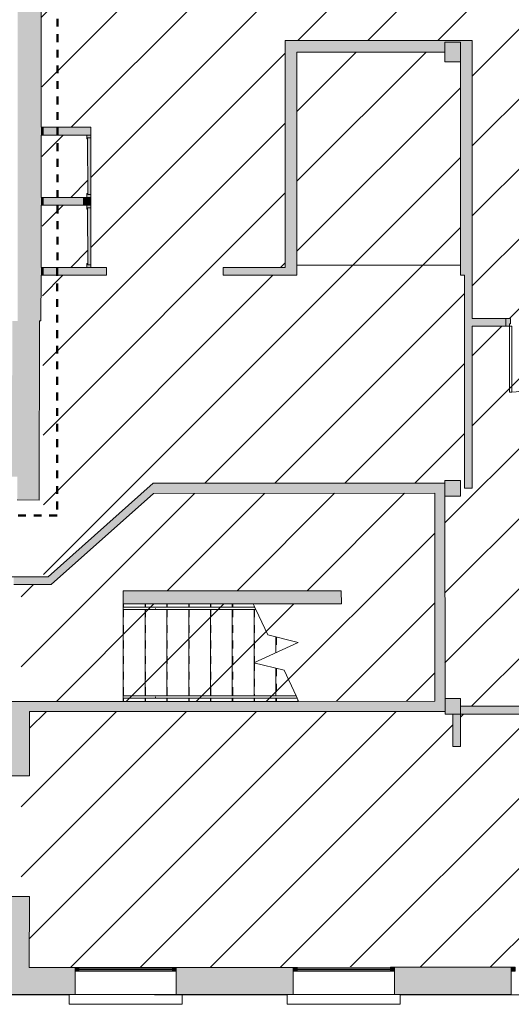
# Model space of a CAD drawing. Header units: metres. Extents: x 82 to 222, y -4 to 154.
# Tile 206 of 214: x 192.37 to 198.68, y 102.31 to 114.95. Entities that reach past the tile are written whole.
import ezdxf

# ---------------------------------------------------------------- set-up
doc = ezdxf.new("R2010")
doc.units = ezdxf.units.M
doc.linetypes.add('Centre', pattern=[0.0125, 0.0025, -0.001875, 0.00625, -0.001875])
doc.linetypes.add('Tiret', pattern=[0.0025, 0.00125, -0.00125])
doc.layers.add('A-DETL', color=7, linetype='Continuous', lineweight=5, true_color=0x00a600)
doc.layers.add('A-DOOR-FRAM', color=7, linetype='Continuous', lineweight=5, true_color=0x2a2a2a)
for name, color, linetype, lineweight in [('A-DETL-GENF', 7, 'Continuous', 5), ('A-DOOR', 7, 'Continuous', 5), ('A-FLOR', 7, 'Continuous', 5), ('A-FLOR-HRAL', 7, 'Continuous', 5), ('A-GENM', 7, 'Continuous', 5), ('A-GLAZ-CURT', 7, 'Continuous', 5), ('A-GLAZ-CWMG', 7, 'Continuous', 5), ('A-WALL', 7, 'Continuous', 5), ('C-TOPO', 7, 'Continuous', 5), ('S-COLS', 7, 'Continuous', 5), ('S-STRS', 7, 'Continuous', 5), ('S-STRS-MBND', 7, 'Continuous', 9)]:
    doc.layers.add(name, color=color, linetype=linetype, lineweight=lineweight)
doc.layers.add('A-WALL-PATT', color=7, linetype='Continuous', true_color=0x2a2a2a)

# ---------------------------------------------------------------- blocks, each defined once
blk = doc.blocks.new('ART-Béton-Poteau rectangulaire - 20X25-3251002-DCE-Plan de reperage des murs- rez de rue-200 - Dépendante 1')
at = {"layer": 'S-COLS', "true_color": 0x2a2a2a}
blk.add_hatch(color=250, dxfattribs=at).paths.add_polyline_path([(-0.1, -0.125), (0.1, -0.125), (0.1, 0.125), (-0.1, 0.125)])
at = {"layer": 'S-COLS', "lineweight": 20}
for p, q in [((0.1, 0.125), (-0.1, 0.125)), ((-0.1, 0.125), (-0.1, -0.125)), ((0.1, -0.125), (0.1, 0.125)), ((-0.1, -0.125), (0.1, -0.125))]:
    blk.add_line(p, q, dxfattribs=at)
blk = doc.blocks.new('ART-Béton-Poteau rectangulaire - 20X20-3251590-DCE-Plan de reperage des murs- rez de rue-200 - Dépendante 1')
at = {"layer": 'S-COLS', "true_color": 0x2a2a2a}
blk.add_hatch(color=250, dxfattribs=at).paths.add_polyline_path([(-0.1, -0.1), (0.1, -0.1), (0.1, 0.1), (-0.1, 0.1), (-0.1, -0.058)])
at = {"layer": 'S-COLS', "lineweight": 20}
for p, q in [((0.1, 0.1), (-0.1, 0.1)), ((-0.1, 0.1), (-0.1, -0.1)), ((0.1, -0.1), (0.1, 0.1)), ((-0.1, -0.1), (0.1, -0.1))]:
    blk.add_line(p, q, dxfattribs=at)
blk = doc.blocks.new('OMD_Porte 1V tunnel - 80x204-5423503-DCE-Plan de reperage des murs- rez de rue-200 - Dépendante 1')
at = {"layer": 'A-DOOR', "true_color": 0x2a2a2a}
h = blk.add_hatch(color=250, dxfattribs=at)
h.paths.add_polyline_path([(-0.518, 0.05), (-0.518, -0.05), (-0.473, -0.05), (-0.473, -0.02), (-0.458, -0.02), (-0.458, 0.05), (-0.517, 0.05)])
h.paths.add_polyline_path([(0.357, 0.05), (0.357, -0.02), (0.372, -0.02), (0.372, -0.05), (0.417, -0.05), (0.417, 0.05), (0.373, 0.05)])
at = {"layer": 'A-DOOR'}
for p, q in [((-0.458, 0.05), (-0.518, 0.05)), ((-0.458, -0.02), (-0.458, 0.05)), ((0.417, 0.05), (0.357, 0.05)), ((0.357, 0.05), (0.357, -0.02)), ((-0.518, -0.05), (-0.473, -0.05)), ((-0.473, -0.05), (-0.473, -0.02)), ((-0.473, -0.02), (-0.458, -0.02)), ((-0.443, -0.05), (-0.473, -0.05)), ((-0.473, -0.05), (-0.473, -0.895)), ((-0.473, -0.05), (-0.443, -0.05)), ((-0.443, -0.895), (-0.443, -0.05)), ((0.357, -0.02), (0.372, -0.02)), ((0.372, -0.02), (0.372, -0.05)), ((0.372, -0.05), (0.417, -0.05)), ((-0.443, -0.895), (-0.473, -0.895))]:
    blk.add_line(p, q, dxfattribs=at)
blk.add_arc((-0.473, -0.05), 0.845, 270, 360, dxfattribs=at)
blk = doc.blocks.new('Grz_Placard 1V - 80X204-3238027-DCE-Plan de reperage des murs- rez de rue-200 - Dépendante 1')
at = {"layer": 'A-DOOR', "true_color": 0x2a2a2a}
blk.add_hatch(color=250, dxfattribs=at).paths.add_polyline_path([(-0.36, -0.01), (-0.36, -0.05), (0.37, -0.05), (0.37, -0.01)])
at = {"layer": 'A-DOOR-FRAM'}
h = blk.add_hatch(color=256, dxfattribs=at)
h.paths.add_polyline_path([(-0.395, 0), (-0.395, -0.05), (-0.36, -0.05), (-0.36, -0.01), (-0.345, -0.01), (-0.345, 0), (-0.395, 0)])
h.paths.add_polyline_path([(0.355, 0), (0.355, -0.01), (0.37, -0.01), (0.37, -0.05), (0.405, -0.05), (0.405, 0), (0.37, 0)])
at = {"layer": 'A-DOOR'}
for p, q in [((0.37, -0.01), (-0.36, -0.01)), ((-0.36, -0.01), (-0.36, -0.05)), ((-0.36, -0.05), (0.37, -0.05)), ((0.37, -0.05), (0.37, -0.01))]:
    blk.add_line(p, q, dxfattribs=at)
at = {"layer": 'A-DOOR-FRAM', "color": 7}
for p, q in [((-0.345, 0), (-0.395, 0)), ((-0.345, -0.01), (-0.345, 0)), ((0.405, 0), (0.355, 0)), ((0.355, 0), (0.355, -0.01)), ((-0.395, -0.05), (-0.36, -0.05)), ((-0.36, -0.05), (-0.36, -0.01)), ((-0.36, -0.01), (-0.345, -0.01)), ((0.355, -0.01), (0.37, -0.01)), ((0.37, -0.01), (0.37, -0.05)), ((0.37, -0.05), (0.405, -0.05))]:
    blk.add_line(p, q, dxfattribs=at)
blk = doc.blocks.new('Grz_Placard 1V - 80X204-V77-DCE-Plan de reperage des murs- rez de rue-200 - Dépendante 1')
at = {"layer": 'A-DOOR', "true_color": 0x2a2a2a}
blk.add_hatch(color=250, dxfattribs=at).paths.add_polyline_path([(-0.36, -0.01), (-0.36, -0.05), (0.37, -0.05), (0.37, -0.01), (-0.294, -0.01)])
at = {"layer": 'A-DOOR-FRAM'}
h = blk.add_hatch(color=256, dxfattribs=at)
h.paths.add_polyline_path([(-0.395, 0), (-0.395, -0.05), (-0.36, -0.05), (-0.36, -0.01), (-0.345, -0.01), (-0.345, 0), (-0.395, 0)])
h.paths.add_polyline_path([(0.37, -0.05), (0.37, -0.05), (0.405, -0.05)])
h.paths.add_polyline_path([(0.355, 0), (0.355, -0.01), (0.37, -0.01), (0.37, -0.05), (0.405, -0.05), (0.405, 0), (0.37, 0)])
at = {"layer": 'A-DOOR'}
for p, q in [((0.37, -0.01), (-0.36, -0.01)), ((-0.36, -0.01), (-0.36, -0.05)), ((-0.36, -0.05), (0.37, -0.05)), ((0.37, -0.05), (0.37, -0.01))]:
    blk.add_line(p, q, dxfattribs=at)
at = {"layer": 'A-DOOR-FRAM', "color": 7}
for p, q in [((-0.345, 0), (-0.395, 0)), ((-0.345, -0.01), (-0.345, 0)), ((0.405, 0), (0.355, 0)), ((0.355, 0), (0.355, -0.01)), ((-0.395, -0.05), (-0.36, -0.05)), ((-0.36, -0.05), (-0.36, -0.01)), ((-0.36, -0.01), (-0.345, -0.01)), ((0.355, -0.01), (0.37, -0.01)), ((0.37, -0.01), (0.37, -0.05)), ((0.37, -0.05), (0.405, -0.05))]:
    blk.add_line(p, q, dxfattribs=at)
blk = doc.blocks.new('Type de main courante - Main courante_Interne_-3257997-DCE-Plan de reperage des murs- rez de rue-200 - Dépendante 1')
at = {"layer": 'A-FLOR-HRAL'}
for p, q in [((172.802, -18.252), (173.123, -18.559)), ((172.81, -18.244), (172.812, -18.241)), ((173.144, -18.537), (172.823, -18.231))]:
    blk.add_line(p, q, dxfattribs=at)
at = {"layer": 'A-FLOR-HRAL', "flags": 128}
blk.add_lwpolyline([(173.113, -18.527), (173.111, -18.529), (173.11, -18.531)], dxfattribs=at)
blk = doc.blocks.new('Type de main courante - Main courante_Interne_-V78-DCE-Plan de reperage des murs- rez de rue-200 - Dépendante 1')
at = {"layer": 'A-FLOR-HRAL'}
for p, q in [((172.822, -18.231), (172.802, -18.252)), ((172.802, -18.252), (174.416, -19.795)), ((172.823, -18.231), (174.427, -19.764)), ((174.416, -19.795), (174.427, -19.764))]:
    blk.add_line(p, q, dxfattribs=at)
blk = doc.blocks.new('Type de main courante - Main courante_Interne_-3258013-DCE-Plan de reperage des murs- rez de rue-200 - Dépendante 1')
at = {"layer": 'A-FLOR-HRAL'}
for p, q in [((173.59, -17.428), (173.911, -17.735)), ((173.597, -17.42), (173.6, -17.417)), ((173.932, -17.713), (173.61, -17.407))]:
    blk.add_line(p, q, dxfattribs=at)
at = {"layer": 'A-FLOR-HRAL', "flags": 128}
blk.add_lwpolyline([(173.9, -17.703), (173.899, -17.705), (173.897, -17.707)], dxfattribs=at)
blk = doc.blocks.new('Type de main courante - Main courante_Interne_-V79-DCE-Plan de reperage des murs- rez de rue-200 - Dépendante 1')
at = {"layer": 'A-FLOR-HRAL'}
for p, q in [((173.61, -17.407), (173.59, -17.428)), ((173.59, -17.428), (174.819, -18.604)), ((173.61, -17.407), (174.83, -18.572)), ((174.819, -18.604), (174.83, -18.572))]:
    blk.add_line(p, q, dxfattribs=at)
blk = doc.blocks.new('Meneau rectangulaire - 50x50-3263169-DCE-Plan de reperage des murs- rez de rue-200 - Dépendante 1')
at = {"layer": 'A-GLAZ-CWMG', "true_color": 0x2a2a2a}
blk.add_hatch(color=250, dxfattribs=at).paths.add_polyline_path([(0, -0.025), (-0.05, -0.025), (-0.05, 0.025), (0, 0.025)])
at = {"layer": 'A-GLAZ-CWMG'}
for p, q in [((-0.05, 0.025), (0, 0.025)), ((-0.05, -0.025), (-0.05, 0.025)), ((0, 0.025), (0, -0.025)), ((0, -0.025), (-0.05, -0.025))]:
    blk.add_line(p, q, dxfattribs=at)
blk = doc.blocks.new('Meneau rectangulaire - 50x50-3242118-DCE-Plan de reperage des murs- rez de rue-200 - Dépendante 1')
at = {"layer": 'A-GLAZ-CWMG', "true_color": 0x2a2a2a}
blk.add_hatch(color=250, dxfattribs=at).paths.add_polyline_path([(-0.05, -0.025), (0, -0.025), (0, 0.025), (-0.05, 0.025)])
at = {"layer": 'A-GLAZ-CWMG'}
for p, q in [((0, 0.025), (-0.05, 0.025)), ((-0.05, 0.025), (-0.05, -0.025)), ((0, -0.025), (0, 0.025)), ((-0.05, -0.025), (0, -0.025))]:
    blk.add_line(p, q, dxfattribs=at)
blk = doc.blocks.new('Panneau système - Vitré-3242119-DCE-Plan de reperage des murs- rez de rue-200 - Dépendante 1')
at = {"layer": 'A-GLAZ-CURT', "true_color": 0x2a2a2a}
blk.add_hatch(color=250, dxfattribs=at).paths.add_polyline_path([(0.6, 0.005), (-0.6, 0.005), (-0.6, -0.005), (0.6, -0.005)])
at = {"layer": 'A-GLAZ-CURT'}
for p, q in [((0.6, 0.005), (-0.6, 0.005)), ((-0.6, 0.005), (-0.6, -0.005)), ((0.6, -0.005), (0.6, 0.005)), ((-0.6, -0.005), (0.6, -0.005))]:
    blk.add_line(p, q, dxfattribs=at)
blk = doc.blocks.new('Meneau rectangulaire - 50x50-3242120-DCE-Plan de reperage des murs- rez de rue-200 - Dépendante 1')
at = {"layer": 'A-GLAZ-CWMG', "true_color": 0x2a2a2a}
blk.add_hatch(color=250, dxfattribs=at).paths.add_polyline_path([(0, -0.025), (-0.05, -0.025), (-0.05, 0.025), (0, 0.025)])
at = {"layer": 'A-GLAZ-CWMG'}
for p, q in [((-0.05, 0.025), (0, 0.025)), ((-0.05, -0.025), (-0.05, 0.025)), ((0, 0.025), (0, -0.025)), ((0, -0.025), (-0.05, -0.025))]:
    blk.add_line(p, q, dxfattribs=at)
blk = doc.blocks.new('Meneau rectangulaire - 50x50-3242115-DCE-Plan de reperage des murs- rez de rue-200 - Dépendante 1')
at = {"layer": 'A-GLAZ-CWMG'}
for p, q in [((148.123, 102.789), (149.323, 102.79)), ((149.323, 102.74), (148.123, 102.739))]:
    blk.add_line(p, q, dxfattribs=at)
blk = doc.blocks.new('appui fenetre - appui fenetre-3309576-DCE-Plan de reperage des murs- rez de rue-200 - Dépendante 1')
at = {"layer": 'A-GENM'}
for p, q in [((169.671, -20.523), (169.586, -20.611)), ((170.718, -21.525), (169.725, -20.574)), ((169.586, -20.611), (170.633, -21.614)), ((170.633, -21.614), (170.718, -21.525)), ((171.695, -22.457), (171.61, -22.546)), ((171.61, -22.546), (172.657, -23.549)), ((172.742, -23.46), (171.75, -22.509)), ((172.657, -23.549), (172.742, -23.46))]:
    blk.add_line(p, q, dxfattribs=at)

msp = doc.modelspace()

# ---------------------------------------------------------------- hatches: boundary and pattern name
at = {"layer": 'A-DETL-GENF', "true_color": 0x808080}
h = msp.add_hatch(dxfattribs=at)
h.set_pattern_fill('FP_14', color=8, style=0, pattern_type=2)
h.set_pattern_definition([(45, (-9.11556, 107.194), (-0.4490128, 0.4490128), [])])
h.paths.add_polyline_path([(162.888, 124.55), (162.887, 124.55), (162.887, 124.565), (162.857, 124.565), (162.857, 124.61), (162.827, 124.61), (162.827, 125.58), (162.627, 125.579), (162.627, 125.664), (158.795, 125.664), (158.795, 125.694), (158.75, 125.694), (158.75, 125.724), (158.735, 125.724), (158.735, 125.794), (162.627, 125.794), (162.627, 125.879), (162.827, 125.88), (162.827, 126.475), (162.857, 126.475), (162.857, 126.52), (162.887, 126.52), (162.887, 126.535), (162.957, 126.535), (162.957, 124.55)])
h.paths.add_polyline_path([(157.484, 102.778), (162.833, 102.781), (162.833, 103.112), (162.863, 103.112), (162.863, 103.157), (162.893, 103.157), (162.893, 103.172), (162.963, 103.172), (162.963, 102.782), (170.773, 102.786), (170.772, 106.271), (164.389, 106.27), (164.389, 106.3), (164.344, 106.3), (164.344, 106.33), (164.329, 106.33), (164.329, 106.4), (165.302, 106.4), (165.3, 112.87), (165.33, 112.87), (165.33, 112.915), (165.36, 112.915), (165.36, 112.93), (165.43, 112.93), (165.431, 111.855), (165.63, 111.855), (165.631, 111.795), (170.771, 111.796), (170.767, 131.266), (165.626, 131.265), (165.626, 131.23), (165.426, 131.23), (165.427, 128.4), (165.397, 128.4), (165.397, 128.355), (165.367, 128.355), (165.367, 128.34), (165.297, 128.34), (165.296, 131.265), (162.956, 131.265), (162.956, 129.85), (162.886, 129.85), (162.886, 129.865), (162.856, 129.865), (162.856, 129.91), (162.826, 129.91), (162.825, 131.23), (162.626, 131.229), (162.626, 131.429), (162.826, 131.43), (162.825, 133.45), (162.205, 133.449), (162.205, 134.624), (157.484, 134.629), (157.484, 133.374), (157.487, 133.374), (157.487, 133.324), (157.484, 133.324), (157.484, 132.125), (157.487, 132.125), (157.487, 132.075), (157.484, 132.075), (157.484, 130.574), (157.488, 130.574), (157.488, 130.524), (157.484, 130.524), (157.484, 129.325), (157.488, 129.325), (157.488, 129.275), (157.484, 129.275), (157.484, 128.593), (157.919, 128.593), (157.919, 128.523), (157.904, 128.523), (157.904, 128.493), (157.859, 128.493), (157.859, 128.463), (157.484, 128.463), (157.484, 127.774), (157.489, 127.774), (157.489, 127.724), (157.484, 127.724), (157.484, 126.525), (157.489, 126.525), (157.489, 126.475), (157.484, 126.475), (157.484, 125.793), (157.92, 125.793), (157.92, 125.723), (157.905, 125.723), (157.905, 125.693), (157.86, 125.693), (157.86, 125.663), (157.484, 125.663), (157.484, 124.974), (157.489, 124.974), (157.489, 124.924), (157.484, 124.924), (157.484, 123.725), (157.489, 123.725), (157.489, 123.675), (157.484, 123.675), (157.484, 122.793), (162.628, 122.795), (162.628, 123.079), (162.828, 123.08), (162.828, 123.675), (162.858, 123.675), (162.858, 123.72), (162.888, 123.72), (162.888, 123.735), (162.958, 123.735), (162.957, 122.665), (157.484, 122.663), (157.484, 122.278), (157.788, 122.278), (157.789, 117.978), (157.484, 117.978), (157.484, 117.478), (158.129, 117.478), (158.129, 117.178), (157.484, 117.178), (157.484, 116.574), (157.491, 116.574), (157.491, 116.524), (157.484, 116.524), (157.484, 115.325), (157.491, 115.325), (157.49, 115.275), (157.484, 115.275), (157.484, 113.774), (157.492, 113.774), (157.492, 113.724), (157.484, 113.724), (157.484, 112.525), (157.492, 112.525), (157.492, 112.475), (157.484, 112.475), (157.484, 110.974), (157.493, 110.974), (157.493, 110.924), (157.484, 110.924), (157.484, 109.725), (157.493, 109.725), (157.491, 109.675), (157.484, 109.675), (157.484, 108.174), (157.493, 108.174), (157.493, 108.124), (157.484, 108.124), (157.484, 106.925), (157.493, 106.925), (157.493, 106.875), (157.484, 106.875), (157.484, 105.379), (157.494, 105.379), (157.494, 105.329), (157.484, 105.329), (157.484, 104.13), (157.494, 104.13), (157.494, 104.08), (157.484, 104.08), (157.484, 102.778)])
h.paths.add_polyline_path([(198.088, 122.133), (198.088, 122.133), (198.088, 122.148), (198.058, 122.148), (198.058, 122.193), (198.028, 122.193), (198.028, 122.615), (192.649, 122.614), (192.649, 116.857), (198.059, 116.858), (198.059, 119.988), (197.829, 119.988), (197.828, 120.288), (198.028, 120.288), (198.028, 120.643), (198.058, 120.643), (198.059, 120.688), (198.088, 120.688)])
h.paths.add_polyline_path([(192.496, 102.787), (200.683, 102.789), (200.682, 103.991), (200.712, 103.991), (200.712, 104.006), (200.782, 104.006), (200.783, 102.789), (205.983, 102.79), (205.982, 104.09), (205.978, 104.09), (205.978, 105.39), (205.982, 105.39), (205.981, 106.89), (205.977, 106.89), (205.977, 108.19), (205.981, 108.19), (205.981, 109.69), (205.977, 109.69), (205.976, 110.99), (205.981, 110.99), (205.98, 112.49), (205.976, 112.49), (205.976, 113.79), (205.98, 113.79), (205.979, 115.29), (205.975, 115.29), (205.975, 116.59), (205.979, 116.59), (205.979, 118.09), (205.975, 118.09), (205.975, 118.14), (205.979, 118.14), (205.978, 119.34), (205.974, 119.34), (205.974, 119.39), (205.979, 119.39), (205.978, 120.89), (205.974, 120.89), (205.974, 122.19), (205.978, 122.19), (205.978, 122.89), (200.328, 122.888), (200.328, 121.888), (200.778, 121.889), (200.778, 121.181), (200.748, 121.181), (200.748, 121.166), (200.678, 121.166), (200.678, 121.788), (200.228, 121.788), (200.228, 124.088), (200.678, 124.088), (200.678, 124.681), (200.747, 124.681), (200.747, 124.666), (200.777, 124.666), (200.778, 123.989), (200.328, 123.988), (200.328, 122.988), (205.978, 122.99), (205.977, 123.69), (205.973, 123.69), (205.973, 124.99), (205.977, 124.99), (205.977, 125.79), (200.827, 125.789), (200.827, 125.589), (200.777, 125.588), (200.777, 125.511), (200.747, 125.511), (200.747, 125.496), (200.677, 125.496), (200.677, 125.588), (200.497, 125.588), (200.497, 128.473), (200.037, 128.473), (200.037, 128.543), (200.052, 128.543), (200.052, 128.573), (200.097, 128.573), (200.097, 128.603), (200.497, 128.603), (200.497, 131.423), (200.526, 131.423), (200.526, 131.468), (200.556, 131.468), (200.556, 131.483), (200.626, 131.483), (200.627, 131.438), (200.826, 131.439), (200.826, 131.239), (200.626, 131.238), (200.627, 125.888), (205.977, 125.89), (205.977, 126.399), (205.782, 126.399), (205.782, 132.055), (205.811, 132.055), (205.811, 132.07), (205.881, 132.07), (205.881, 132.01), (206.081, 132.01), (206.082, 126.803), (207.151, 126.801), (207.151, 135.593), (206.08, 135.593), (206.08, 133.56), (205.881, 133.56), (205.881, 133.5), (205.811, 133.5), (205.811, 133.515), (205.781, 133.515), (205.78, 134.655), (205.724, 134.655), (205.724, 134.644), (204.675, 134.644), (204.675, 134.594), (204.615, 134.594), (204.615, 134.599), (204.655, 134.599), (204.655, 134.639), (204.615, 134.639), (204.615, 134.644), (204.625, 134.644), (204.625, 134.654), (201.005, 134.654), (201.005, 134.644), (201.015, 134.644), (201.015, 134.639), (200.975, 134.637), (200.975, 134.599), (201.015, 134.599), (201.015, 134.594), (200.955, 134.594), (200.955, 134.644), (200.625, 134.644), (200.625, 132.913), (200.556, 132.913), (200.556, 132.928), (200.526, 132.928), (200.525, 132.973), (200.495, 132.973), (200.495, 133.821), (199.649, 132.978), (198.665, 131.993), (198.667, 131.991), (198.156, 131.48), (198.156, 129.545), (198.086, 129.545), (198.086, 129.56), (198.056, 129.56), (198.056, 129.605), (198.026, 129.605), (198.026, 129.603), (197.834, 129.603), (197.834, 129.673), (197.849, 129.673), (197.849, 129.703), (197.894, 129.703), (197.894, 129.673), (198.026, 129.673), (198.026, 131.238), (197.826, 131.238), (197.826, 131.267), (196.626, 131.268), (196.626, 130.573), (196.576, 130.573), (196.576, 131.268), (195.876, 131.268), (195.876, 130.35), (195.806, 130.35), (195.806, 130.365), (195.776, 130.365), (195.776, 130.41), (195.806, 130.41), (195.806, 131.269), (195.006, 131.269), (195.006, 129.672), (195.806, 129.672), (195.806, 129.675), (195.776, 129.675), (195.776, 129.72), (195.806, 129.72), (195.806, 129.735), (195.876, 129.735), (195.876, 129.672), (196.959, 129.673), (196.959, 129.703), (197.004, 129.703), (197.004, 129.673), (197.019, 129.673), (197.019, 129.603), (195.006, 129.602), (195.006, 129.485), (194.936, 129.485), (194.936, 129.5), (194.906, 129.5), (194.906, 129.545), (194.936, 129.545), (194.936, 129.602), (194.066, 129.602), (194.066, 129.734), (194.136, 129.734), (194.136, 129.719), (194.166, 129.719), (194.166, 129.674), (194.136, 129.672), (194.136, 129.672), (194.936, 129.672), (194.936, 131.269), (194.136, 131.27), (194.136, 130.409), (194.166, 130.409), (194.166, 130.364), (194.136, 130.364), (194.136, 130.349), (194.066, 130.349), (194.066, 131.27), (192.652, 131.272), (192.652, 128.602), (194.937, 128.602), (194.937, 128.61), (194.907, 128.61), (194.907, 128.655), (194.937, 128.655), (194.937, 128.67), (195.007, 128.67), (195.007, 128.602), (198.027, 128.603), (198.027, 128.67), (198.057, 128.67), (198.057, 128.715), (198.086, 128.715), (198.086, 128.73), (198.156, 128.73), (198.157, 128.603), (198.547, 128.603), (198.547, 128.573), (198.592, 128.573), (198.592, 128.543), (198.607, 128.543), (198.607, 128.473), (198.157, 128.473), (198.157, 128.413), (198.087, 128.413), (198.087, 128.428), (198.057, 128.428), (198.057, 128.473), (192.651, 128.472), (192.651, 122.714), (198.028, 122.715), (198.028, 123.093), (198.058, 123.093), (198.058, 123.138), (198.088, 123.138), (198.088, 123.153), (198.158, 123.153), (198.158, 122.133), (198.088, 122.133), (198.088, 120.703), (198.158, 120.703), (198.159, 116.758), (192.648, 116.757), (192.649, 115.414), (192.657, 113.572), (193.285, 113.572), (193.286, 111.772), (193.486, 111.772), (193.486, 111.672), (192.665, 111.672), (192.68, 107.802), (192.738, 107.802), (194.087, 109.002), (197.831, 109.003), (197.832, 109.038), (198.031, 109.038), (198.031, 108.838), (197.831, 108.838), (197.832, 106.238), (198.032, 106.238), (198.032, 106.138), (200.632, 106.138), (200.632, 106.238), (200.832, 106.239), (200.832, 106.139), (205.972, 106.14), (205.972, 106.04), (200.782, 106.038), (200.782, 104.821), (200.712, 104.821), (200.712, 104.836), (200.682, 104.836), (200.682, 106.038), (198.032, 106.038), (198.032, 105.623), (197.932, 105.623), (197.932, 106.038), (197.832, 106.038), (197.832, 106.073), (192.5, 106.071), (192.499, 105.246), (192.391, 105.246), (192.391, 103.697), (192.497, 103.696), (192.496, 102.787)])
h.paths.add_polyline_path([(162.892, 103.987), (162.892, 104.002), (162.862, 104.002), (162.862, 104.047), (162.832, 104.047), (162.832, 106.03), (162.632, 106.029), (162.632, 106.229), (162.832, 106.23), (162.832, 106.83), (162.862, 106.83), (162.862, 106.875), (162.892, 106.875), (162.892, 106.89), (162.962, 106.89), (162.962, 106.4), (163.514, 106.4), (163.514, 106.33), (163.499, 106.33), (163.499, 106.3), (163.454, 106.3), (163.454, 106.27), (162.962, 106.27), (162.962, 103.987)])
h.paths.add_polyline_path([(205.978, 104.14), (205.982, 104.14), (205.982, 105.34), (205.978, 105.34)])
h.paths.add_polyline_path([(165.432, 106.03), (165.432, 106.03), (165.432, 106.23), (165.632, 106.23), (165.632, 106.03)])
h.paths.add_polyline_path([(192.391, 106.202), (197.702, 106.203), (197.701, 108.873), (194.091, 108.872), (192.776, 107.702), (192.391, 107.701), (192.391, 106.203)])
h.paths.add_polyline_path([(205.977, 106.94), (205.982, 106.94), (205.981, 108.14), (205.977, 108.14), (205.977, 106.94)])
h.paths.add_polyline_path([(193.702, 107.452), (193.701, 107.622), (196.501, 107.622), (196.502, 107.452), (193.978, 107.452)])
h.paths.add_polyline_path([(162.89, 116.56), (162.889, 116.56), (162.889, 116.575), (162.859, 116.575), (162.859, 116.62), (162.829, 116.62), (162.829, 117.18), (162.129, 117.18), (162.129, 117.379), (158.13, 117.378), (158.13, 117.478), (162.959, 117.48), (162.959, 116.56)])
h.paths.add_polyline_path([(162.89, 113.305), (162.89, 113.305), (162.89, 113.32), (162.86, 113.32), (162.86, 113.365), (162.83, 113.365), (162.83, 114.465), (162.782, 114.465), (162.782, 114.495), (162.767, 114.495), (162.767, 114.565), (162.83, 114.565), (162.83, 115.685), (162.86, 115.685), (162.86, 115.73), (162.89, 115.73), (162.89, 115.745), (162.96, 115.745), (162.96, 113.305)])
h.paths.add_polyline_path([(162.891, 107.705), (162.891, 107.72), (162.861, 107.72), (162.861, 107.765), (162.831, 107.765), (162.83, 111.605), (162.631, 111.604), (162.63, 111.854), (162.83, 111.855), (162.83, 112.43), (162.86, 112.43), (162.86, 112.475), (162.89, 112.475), (162.89, 112.49), (162.96, 112.49), (162.961, 107.705)])
h.paths.add_polyline_path([(157.491, 108.208), (157.491, 108.308), (161.331, 108.309), (161.331, 108.209), (157.593, 108.208)])
h.paths.add_polyline_path([(200.631, 108.838), (200.631, 108.838), (200.631, 109.038), (200.831, 109.039), (200.831, 108.839), (200.764, 108.838)])
h.paths.add_polyline_path([(198.081, 108.938), (198.081, 111.673), (198.031, 111.673), (198.03, 114.413), (197.83, 114.413), (197.83, 114.538), (195.93, 114.537), (195.931, 111.672), (194.986, 111.672), (194.986, 111.772), (195.781, 111.772), (195.78, 114.687), (198.18, 114.688), (198.181, 111.118), (198.673, 111.118), (198.673, 111.048), (198.658, 111.048), (198.658, 111.018), (198.181, 111.018), (198.181, 108.938)])
h.paths.add_polyline_path([(205.977, 109.74), (205.981, 109.74), (205.98, 110.94), (205.977, 110.94), (205.977, 109.74)])
h.paths.add_polyline_path([(199.503, 111.018), (199.503, 111.048), (199.488, 111.048), (199.488, 111.118), (200.231, 111.118), (200.231, 112.826), (200.3, 112.826), (200.3, 112.811), (200.33, 112.811), (200.331, 111.118), (205.971, 111.118), (205.971, 111.02), (199.548, 111.018)])
h.paths.add_polyline_path([(192.664, 111.772), (193.236, 111.772), (193.236, 111.822), (193.245, 111.822), (193.245, 112.522), (193.235, 112.522), (193.235, 112.572), (192.661, 112.572), (192.664, 111.873)])
h.paths.add_polyline_path([(205.976, 112.54), (205.98, 112.54), (205.98, 113.74), (205.976, 113.74)])
h.paths.add_polyline_path([(192.661, 112.672), (193.235, 112.672), (193.235, 112.722), (193.245, 112.722), (193.245, 113.422), (193.235, 113.422), (193.235, 113.472), (192.657, 113.472), (192.661, 112.672)])
h.paths.add_polyline_path([(200.3, 112.826), (200.3, 113.641), (200.23, 113.641), (200.23, 114.573), (200.63, 114.575), (200.63, 114.663), (200.68, 114.664), (200.68, 114.726), (200.75, 114.726), (200.75, 114.711), (200.78, 114.711), (200.78, 114.664), (200.83, 114.664), (200.83, 114.574), (205.97, 114.575), (205.97, 114.475), (200.83, 114.473), (200.83, 114.414), (200.63, 114.413), (200.63, 114.473), (200.33, 114.473), (200.33, 113.656), (200.3, 113.656)])
h.paths.add_polyline_path([(166.42, 113.045), (166.42, 113.215), (168.654, 113.216), (168.654, 113.213), (168.666, 113.213), (168.666, 113.216), (169.27, 113.216), (169.27, 113.046), (166.435, 113.045)])
h.paths.add_polyline_path([(165.36, 114.36), (165.36, 114.375), (165.33, 114.375), (165.33, 114.42), (165.3, 114.42), (165.3, 115.778), (165.37, 115.778), (165.37, 115.763), (165.4, 115.763), (165.4, 115.718), (165.43, 115.718), (165.43, 114.63), (165.63, 114.63), (165.63, 114.595), (167.58, 114.596), (167.58, 114.896), (169.39, 114.896), (169.39, 114.596), (170.77, 114.596), (170.77, 114.466), (165.63, 114.465), (165.63, 114.43), (165.43, 114.43), (165.429, 114.36)])
h.paths.add_polyline_path([(157.49, 114.463), (157.49, 114.563), (161.952, 114.564), (161.952, 114.494), (161.937, 114.494), (161.937, 114.464), (157.719, 114.463)])
h.paths.add_polyline_path([(167.63, 114.596), (169.34, 114.596), (169.34, 114.846), (167.63, 114.846), (167.63, 114.596)])
h.paths.add_polyline_path([(200.75, 114.726), (200.75, 115.541), (200.68, 115.541), (200.679, 116.163), (200.229, 116.163), (200.229, 118.488), (200.679, 118.488), (200.679, 119.111), (200.749, 119.111), (200.749, 119.096), (200.779, 119.096), (200.779, 118.389), (200.329, 118.388), (200.329, 117.388), (205.969, 117.39), (205.969, 117.29), (200.329, 117.288), (200.33, 116.263), (200.779, 116.264), (200.78, 115.556), (200.75, 115.556)])
h.paths.add_polyline_path([(205.975, 115.34), (205.98, 115.34), (205.979, 116.54), (205.975, 116.54), (205.975, 115.34)])
h.paths.add_polyline_path([(165.369, 115.778), (165.369, 116.593), (165.299, 116.593), (165.298, 123.658), (165.368, 123.658), (165.368, 123.643), (165.398, 123.643), (165.398, 123.598), (165.428, 123.598), (165.429, 123.08), (165.628, 123.08), (165.628, 122.78), (165.428, 122.78), (165.429, 117.48), (165.629, 117.48), (165.629, 117.18), (165.429, 117.18), (165.429, 116.653), (165.399, 116.653), (165.399, 116.608), (165.369, 116.608)])
h.paths.add_polyline_path([(200.679, 119.926), (200.679, 119.926), (200.679, 119.988), (200.629, 119.988), (200.628, 120.288), (200.678, 120.289), (200.679, 120.351), (200.748, 120.351), (200.748, 120.336), (200.778, 120.336), (200.779, 120.289), (200.828, 120.289), (200.829, 120.189), (205.969, 120.19), (205.969, 120.09), (200.829, 120.089), (200.829, 119.989), (200.779, 119.988), (200.778, 119.941), (200.749, 119.941), (200.749, 119.926), (200.679, 119.926)])
h.paths.add_polyline_path([(205.974, 120.94), (205.978, 120.94), (205.978, 122.14), (205.974, 122.14), (205.974, 120.94)])
h.paths.add_polyline_path([(205.973, 123.74), (205.978, 123.74), (205.977, 124.94), (205.973, 124.94), (205.973, 123.74)])
h.paths.add_polyline_path([(198.088, 123.968), (198.088, 123.983), (198.058, 123.983), (198.058, 124.028), (198.028, 124.028), (198.027, 125.588), (197.827, 125.588), (197.827, 125.888), (198.027, 125.888), (198.027, 126.923), (198.057, 126.923), (198.057, 126.968), (198.087, 126.968), (198.087, 126.983), (198.157, 126.983), (198.158, 123.968)])
h.paths.add_polyline_path([(165.298, 124.473), (165.298, 124.473), (165.297, 126.51), (165.367, 126.51), (165.367, 126.495), (165.397, 126.495), (165.397, 126.45), (165.427, 126.45), (165.427, 125.88), (165.627, 125.88), (165.627, 125.58), (165.427, 125.58), (165.427, 124.533), (165.397, 124.533), (165.397, 124.488), (165.368, 124.488), (165.368, 124.473), (165.298, 124.473)])
h.paths.add_polyline_path([(162.887, 127.35), (162.887, 127.365), (162.857, 127.365), (162.857, 127.41), (162.827, 127.41), (162.827, 128.465), (158.794, 128.464), (158.794, 128.494), (158.749, 128.494), (158.749, 128.524), (158.734, 128.524), (158.734, 128.594), (162.827, 128.595), (162.827, 128.975), (162.856, 128.975), (162.856, 129.02), (162.886, 129.02), (162.886, 129.035), (162.956, 129.035), (162.957, 127.35)])
h.paths.add_polyline_path([(205.496, 131.24), (205.496, 131.24), (205.496, 131.44), (205.696, 131.44), (205.696, 131.24)])
h.paths.add_polyline_path([(162.275, 133.519), (162.825, 133.52), (162.825, 134.623), (162.275, 134.623), (162.275, 133.52)])
at = {"layer": 'A-WALL-PATT'}
h = msp.add_hatch(color=256, dxfattribs=at)
h.paths.add_polyline_path([(192.346, 111.087), (192.646, 111.087), (192.646, 111.089), (192.346, 111.089), (192.346, 111.087)])
h.paths.add_polyline_path([(192.352, 134.391), (192.652, 134.391), (192.652, 134.944), (192.352, 134.944), (192.352, 134.391)])
h = msp.add_hatch(color=256, dxfattribs=at)
h.paths.add_polyline_path([(192.346, 111.089), (192.646, 111.089), (192.651, 132.227), (192.352, 132.227), (192.346, 111.089)])
h.paths.add_polyline_path([(192.652, 133.814), (192.652, 134.391), (192.352, 134.391), (192.352, 133.814)])
for points in [[(195.78, 114.537), (197.83, 114.538), (197.83, 114.663), (198.03, 114.663), (198.03, 114.688), (195.78, 114.687), (195.78, 114.537)], [(198.031, 111.673), (198.181, 111.673), (198.18, 114.688), (198.03, 114.688), (198.031, 111.673)], [(195.781, 111.672), (195.931, 111.672), (195.93, 114.537), (195.78, 114.537), (195.781, 111.672)], [(192.647, 113.472), (192.68, 113.472), (192.68, 113.572), (192.647, 113.572), (192.647, 113.49)], [(192.68, 113.472), (193.285, 113.472), (193.285, 113.572), (192.68, 113.572), (192.68, 113.49)], [(192.647, 112.572), (192.68, 112.572), (192.68, 112.672), (192.647, 112.672)], [(192.68, 112.572), (193.185, 112.572), (193.185, 112.672), (192.68, 112.672)], [(193.185, 112.572), (193.285, 112.572), (193.285, 112.672), (193.185, 112.672)], [(192.647, 111.672), (192.681, 111.672), (192.681, 111.772), (192.647, 111.772)], [(192.681, 111.672), (193.486, 111.672), (193.486, 111.772), (192.681, 111.772)], [(194.986, 111.672), (195.781, 111.672), (195.781, 111.772), (194.986, 111.772)], [(198.081, 108.938), (198.181, 108.938), (198.181, 111.673), (198.081, 111.673), (198.081, 109.716)], [(192.624, 108.786), (192.627, 111.087), (192.277, 111.086), (192.274, 109.087), (192.341, 109.087), (192.341, 108.787), (192.346, 108.787)]]:
    msp.add_hatch(color=256, dxfattribs=at).paths.add_polyline_path(points)
at = {"layer": 'A-WALL-PATT', "lineweight": 5}
h = msp.add_hatch(color=256, dxfattribs=at)
h.paths.add_polyline_path([(198.181, 111.018), (198.613, 111.018), (198.613, 111.118), (198.181, 111.118), (198.181, 111.018)])
h.paths.add_polyline_path([(199.548, 111.018), (205.971, 111.02), (205.971, 111.12), (199.548, 111.118)])
for points in [[(193.941, 108.872), (197.831, 108.873), (197.831, 109.003), (194.087, 109.002), (193.941, 108.872)], [(192.625, 107.702), (192.776, 107.702), (194.091, 108.872), (193.941, 108.872), (192.625, 107.702)], [(197.702, 106.073), (197.832, 106.073), (197.831, 108.873), (197.701, 108.873), (197.702, 106.073)], [(193.702, 107.452), (196.502, 107.452), (196.501, 107.622), (193.701, 107.622), (193.701, 107.56)], [(192.2, 106.071), (197.702, 106.073), (197.702, 106.203), (192.2, 106.201)], [(198.032, 106.038), (200.632, 106.038), (200.632, 106.138), (198.032, 106.138)]]:
    msp.add_hatch(color=256, dxfattribs=at).paths.add_polyline_path(points)
h = msp.add_hatch(color=256, dxfattribs=at)
h.paths.add_polyline_path([(192.296, 107.701), (192.625, 107.702), (192.738, 107.802), (192.296, 107.801), (192.296, 107.702)])
h.paths.add_polyline_path([(192.296, 107.801), (192.296, 107.801), (192.625, 107.801)])
h = msp.add_hatch(color=256, dxfattribs=at)
h.paths.add_polyline_path([(192.196, 102.786), (192.496, 102.787), (192.496, 103.696), (192.197, 103.697)])
h.paths.add_polyline_path([(192.499, 105.246), (192.499, 106.072), (192.2, 106.071), (192.2, 105.247)])
h = msp.add_hatch(color=256, dxfattribs=at)
h.paths.add_polyline_path([(198.032, 105.623), (198.032, 105.623), (198.032, 106.038)])
h.paths.add_polyline_path([(197.932, 105.623), (198.032, 105.623), (198.032, 106.038), (197.932, 106.038)])
at = {"layer": 'A-WALL-PATT'}
h = msp.add_hatch(color=256, dxfattribs=at)
h.paths.add_polyline_path([(157.134, 102.428), (157.883, 102.428), (157.883, 102.778), (157.134, 102.778), (157.134, 102.718), (157.137, 102.718), (157.137, 102.618), (157.134, 102.618), (157.134, 102.428)])
h.paths.add_polyline_path([(159.183, 102.429), (160.683, 102.429), (160.682, 102.779), (159.183, 102.779)])
h.paths.add_polyline_path([(161.982, 102.429), (163.483, 102.43), (163.483, 102.78), (161.982, 102.779)])
h.paths.add_polyline_path([(164.783, 102.43), (166.283, 102.43), (166.283, 102.78), (164.783, 102.78), (164.783, 102.43)])
h.paths.add_polyline_path([(167.583, 102.431), (169.083, 102.431), (169.083, 102.781), (167.583, 102.781)])
h.paths.add_polyline_path([(170.383, 102.431), (172.883, 102.432), (172.883, 102.782), (170.383, 102.781)])
h.paths.add_polyline_path([(176.983, 102.433), (179.783, 102.434), (179.783, 102.784), (176.983, 102.783)])
h.paths.add_polyline_path([(183.883, 102.435), (186.683, 102.435), (186.683, 102.785), (183.883, 102.785)])
h.paths.add_polyline_path([(190.783, 102.436), (193.083, 102.437), (193.083, 102.787), (190.783, 102.786)])
h.paths.add_polyline_path([(194.383, 102.437), (195.883, 102.437), (195.883, 102.787), (194.383, 102.787), (194.383, 102.437)])
h.paths.add_polyline_path([(197.183, 102.438), (198.683, 102.438), (198.683, 102.788), (197.183, 102.788)])
h.paths.add_polyline_path([(199.983, 102.438), (201.483, 102.439), (201.483, 102.789), (199.983, 102.788)])
h.paths.add_polyline_path([(202.783, 102.439), (204.274, 102.439), (204.274, 102.789), (202.783, 102.789), (202.783, 102.439)])
h.paths.add_polyline_path([(205.574, 102.44), (205.983, 102.44), (205.983, 102.79), (205.574, 102.79), (205.574, 102.44)])

# ---------------------------------------------------------------- linework, layer by layer
at = {"layer": 'A-DETL', "color": 1, "linetype": 'Centre', "lineweight": 50, "true_color": 0xff0000}
for p, q in [((192.883, 135.166), (192.852, 108.589)), ((192.852, 108.589), (190.191, 108.589))]:
    msp.add_line(p, q, dxfattribs=at)
at = {"layer": 'A-FLOR'}
msp.add_line((198.03, 111.803), (195.93, 111.802), dxfattribs=at)
at = {"layer": 'A-WALL', "lineweight": 20}
for p, q in [((192.648, 116.757), (192.647, 113.572)), ((195.78, 114.687), (198.18, 114.688)), ((195.781, 111.772), (195.78, 114.687)), ((198.18, 114.688), (198.181, 111.118)), ((197.83, 114.538), (195.93, 114.537)), ((195.93, 114.537), (195.931, 111.672)), ((198.031, 111.673), (198.03, 114.413)), ((193.285, 113.572), (192.647, 113.572)), ((193.285, 113.472), (193.285, 113.572)), ((192.647, 113.472), (192.647, 112.672)), ((193.285, 113.472), (192.647, 113.472)), ((193.285, 112.672), (192.647, 112.672)), ((193.285, 112.572), (193.285, 112.672)), ((192.647, 112.572), (192.647, 111.772)), ((193.285, 112.572), (192.647, 112.572)), ((193.486, 111.772), (192.647, 111.772)), ((193.486, 111.772), (193.486, 111.672)), ((194.986, 111.772), (195.781, 111.772)), ((194.986, 111.772), (194.986, 111.672)), ((192.647, 111.672), (192.646, 111.087)), ((193.486, 111.672), (192.647, 111.672)), ((195.931, 111.672), (194.986, 111.672)), ((198.031, 111.673), (198.081, 111.673)), ((198.081, 108.938), (198.081, 111.673)), ((198.613, 111.118), (198.181, 111.118)), ((198.613, 111.018), (198.613, 111.118)), ((192.627, 111.087), (192.624, 108.786)), ((192.646, 111.087), (192.627, 111.087)), ((198.181, 111.018), (198.613, 111.018)), ((198.181, 111.018), (198.181, 108.938)), ((194.087, 109.002), (192.738, 107.802)), ((197.831, 109.003), (194.087, 109.002)), ((192.776, 107.702), (194.091, 108.872)), ((194.091, 108.872), (197.701, 108.873)), ((197.701, 108.873), (197.702, 106.203)), ((197.832, 106.238), (197.831, 108.838)), ((198.081, 108.938), (198.181, 108.938)), ((192.341, 108.787), (192.624, 108.786)), ((192.738, 107.802), (192.196, 107.801)), ((192.296, 107.701), (192.776, 107.702)), ((196.501, 107.622), (193.701, 107.622)), ((193.701, 107.622), (193.702, 107.452)), ((196.502, 107.452), (196.501, 107.622)), ((193.702, 107.452), (196.502, 107.452)), ((195.942, 106.202), (192.2, 106.201)), ((197.702, 106.203), (195.953, 106.202)), ((192.499, 105.246), (192.5, 106.072)), ((192.5, 106.072), (197.832, 106.073)), ((200.632, 106.138), (198.032, 106.138)), ((197.932, 106.038), (197.932, 105.623)), ((198.032, 106.038), (200.632, 106.038)), ((198.032, 105.623), (198.032, 106.038)), ((197.932, 105.623), (198.032, 105.623)), ((192.199, 105.247), (192.499, 105.246)), ((192.497, 103.696), (192.197, 103.697)), ((192.496, 102.787), (192.497, 103.696)), ((193.083, 102.787), (192.496, 102.787)), ((193.083, 102.787), (193.083, 102.437)), ((195.883, 102.787), (194.383, 102.787)), ((194.383, 102.787), (194.383, 102.437)), ((195.883, 102.787), (195.883, 102.437)), ((197.183, 102.788), (198.683, 102.788)), ((197.183, 102.788), (197.183, 102.438)), ((198.683, 102.788), (198.683, 102.438)), ((193.083, 102.437), (190.783, 102.436)), ((195.883, 102.437), (194.383, 102.437)), ((197.183, 102.438), (198.683, 102.438))]:
    msp.add_line(p, q, dxfattribs=at)
at = {"layer": 'A-WALL'}
for p, q in [((194.383, 102.437), (193.083, 102.437)), ((197.183, 102.438), (195.883, 102.437))]:
    msp.add_line(p, q, dxfattribs=at)
at = {"layer": 'C-TOPO'}
for p, q in [((189.111, 102.434), (192.397, 102.435)), ((192.393, 102.437), (192.393, 102.436)), ((193.008, 102.436), (192.393, 102.436)), ((192.397, 102.435), (193.008, 102.435)), ((192.397, 102.435), (192.397, 102.435)), ((195.808, 102.436), (194.105, 102.436)), ((194.458, 102.435), (195.808, 102.435)), ((198.496, 102.436), (197.258, 102.436)), ((197.258, 102.435), (198.5, 102.435)), ((198.502, 102.436), (198.496, 102.436)), ((198.5, 102.435), (198.505, 102.435)), ((198.505, 102.436), (198.502, 102.436)), ((199.326, 102.436), (198.505, 102.436)), ((198.509, 102.435), (198.505, 102.435)), ((199.33, 102.435), (198.509, 102.435))]:
    msp.add_line(p, q, dxfattribs=at)
at = {"layer": 'S-STRS'}
for p, q in [((193.702, 107.452), (193.702, 107.412)), ((193.982, 107.452), (193.982, 107.412)), ((194.262, 107.452), (194.262, 107.412)), ((194.542, 107.452), (194.542, 107.412)), ((194.822, 107.452), (194.822, 107.412)), ((195.102, 107.452), (195.102, 107.412)), ((193.702, 107.382), (193.702, 106.272)), ((193.982, 107.382), (193.982, 106.272)), ((194.262, 107.382), (194.262, 106.272)), ((194.542, 107.382), (194.542, 106.272)), ((194.822, 107.382), (194.822, 106.272)), ((195.102, 107.382), (195.102, 106.272)), ((195.382, 107.428), (195.382, 107.412)), ((195.382, 107.382), (195.382, 106.697)), ((195.662, 107.028), (195.662, 106.827)), ((195.942, 106.96), (195.942, 106.958)), ((195.382, 106.694), (195.382, 106.272)), ((195.662, 106.626), (195.662, 106.272)), ((193.702, 106.242), (193.702, 106.202)), ((193.982, 106.242), (193.982, 106.202)), ((194.262, 106.242), (194.262, 106.202)), ((194.542, 106.242), (194.542, 106.202)), ((194.822, 106.242), (194.822, 106.202)), ((195.102, 106.242), (195.102, 106.202)), ((195.382, 106.242), (195.382, 106.202)), ((195.662, 106.242), (195.662, 106.202)), ((195.942, 106.227), (195.942, 106.202)), ((195.942, 106.202), (195.953, 106.202))]:
    msp.add_line(p, q, dxfattribs=at)
at = {"layer": 'S-STRS', "linetype": 'Tiret'}
for p, q in [((193.707, 107.452), (193.707, 107.412)), ((193.987, 107.452), (193.987, 107.412)), ((194.267, 107.452), (194.267, 107.412)), ((194.547, 107.452), (194.547, 107.412)), ((194.827, 107.452), (194.827, 107.412)), ((195.107, 107.452), (195.107, 107.412)), ((193.707, 107.382), (193.707, 106.272)), ((193.987, 107.382), (193.987, 106.272)), ((194.267, 107.382), (194.267, 106.272)), ((194.547, 107.382), (194.547, 106.272)), ((194.827, 107.382), (194.827, 106.272)), ((195.107, 107.382), (195.107, 106.272)), ((195.387, 107.417), (195.387, 107.412)), ((195.387, 107.382), (195.387, 106.699)), ((195.667, 107.027), (195.667, 106.83)), ((195.387, 106.693), (195.387, 106.272)), ((195.667, 106.625), (195.667, 106.272)), ((193.707, 106.242), (193.707, 106.202)), ((193.987, 106.242), (193.987, 106.202)), ((194.267, 106.242), (194.267, 106.202)), ((194.547, 106.242), (194.547, 106.202)), ((194.827, 106.242), (194.827, 106.202)), ((195.107, 106.242), (195.107, 106.202)), ((195.387, 106.242), (195.387, 106.202)), ((195.667, 106.242), (195.667, 106.202)), ((195.947, 106.216), (195.947, 106.202))]:
    msp.add_line(p, q, dxfattribs=at)
at = {"layer": 'S-STRS-MBND'}
for p, q in [((195.389, 107.412), (195.37, 107.452)), ((195.556, 107.054), (195.403, 107.382)), ((195.378, 106.695), (195.945, 106.959)), ((195.945, 106.959), (195.556, 107.054)), ((195.767, 106.601), (195.378, 106.695)), ((195.921, 106.272), (195.767, 106.601)), ((195.953, 106.202), (195.935, 106.242))]:
    msp.add_line(p, q, dxfattribs=at)

# ---------------------------------------------------------------- block references
at = {"layer": 'A-DOOR', "rotation": 0.0135285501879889}
msp.add_blockref('OMD_Porte 1V tunnel - 80x204-5423503-DCE-Plan de reperage des murs- rez de rue-200 - Dépendante 1', (199.131, 111.068), dxfattribs=at)
at = {"layer": 'A-DOOR-FRAM', "color": 7, "rotation": 90.01352855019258}
for name, p in [('Grz_Placard 1V - 80X204-3238027-DCE-Plan de reperage des murs- rez de rue-200 - Dépendante 1', (193.235, 113.067)), ('Grz_Placard 1V - 80X204-V77-DCE-Plan de reperage des murs- rez de rue-200 - Dépendante 1', (193.235, 112.167))]:
    msp.add_blockref(name, p, dxfattribs=at)
at = {"layer": 'A-FLOR-HRAL', "rotation": 43.72156535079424}
for name in ['Type de main courante - Main courante_Interne_-V79-DCE-Plan de reperage des murs- rez de rue-200 - Dépendante 1', 'Type de main courante - Main courante_Interne_-3258013-DCE-Plan de reperage des murs- rez de rue-200 - Dépendante 1', 'Type de main courante - Main courante_Interne_-V78-DCE-Plan de reperage des murs- rez de rue-200 - Dépendante 1', 'Type de main courante - Main courante_Interne_-3257997-DCE-Plan de reperage des murs- rez de rue-200 - Dépendante 1']:
    msp.add_blockref(name, (56.201, 0), dxfattribs=at)
at = {"layer": 'A-GENM', "rotation": 43.72156535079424}
msp.add_blockref('appui fenetre - appui fenetre-3309576-DCE-Plan de reperage des murs- rez de rue-200 - Dépendante 1', (56.201, 0), dxfattribs=at)
at = {"layer": 'A-GLAZ-CURT', "rotation": 180.013528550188}
for p in [(193.733, 102.762), (196.533, 102.762)]:
    msp.add_blockref('Panneau système - Vitré-3242119-DCE-Plan de reperage des murs- rez de rue-200 - Dépendante 1', p, dxfattribs=at)
at = {"layer": 'A-GLAZ-CWMG', "extrusion": (0, 0, -1), "rotation": 359.986471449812}
for name, p in [('Meneau rectangulaire - 50x50-3242120-DCE-Plan de reperage des murs- rez de rue-200 - Dépendante 1', (-193.083, 102.762)), ('Meneau rectangulaire - 50x50-3242120-DCE-Plan de reperage des murs- rez de rue-200 - Dépendante 1', (-195.883, 102.762)), ('Meneau rectangulaire - 50x50-3263169-DCE-Plan de reperage des murs- rez de rue-200 - Dépendante 1', (-198.683, 102.763))]:
    msp.add_blockref(name, p, dxfattribs=at)
at = {"layer": 'A-GLAZ-CWMG'}
for p in [(45.01, -0.003), (47.81, -0.002)]:
    msp.add_blockref('Meneau rectangulaire - 50x50-3242115-DCE-Plan de reperage des murs- rez de rue-200 - Dépendante 1', p, dxfattribs=at)
at = {"layer": 'A-GLAZ-CWMG', "rotation": 0.0135285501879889}
for p in [(194.383, 102.762), (197.183, 102.763)]:
    msp.add_blockref('Meneau rectangulaire - 50x50-3242118-DCE-Plan de reperage des murs- rez de rue-200 - Dépendante 1', p, dxfattribs=at)
at = {"layer": 'S-COLS', "rotation": 0.0135285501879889}
for name, p in [('ART-Béton-Poteau rectangulaire - 20X25-3251002-DCE-Plan de reperage des murs- rez de rue-200 - Dépendante 1', (197.93, 114.538)), ('ART-Béton-Poteau rectangulaire - 20X20-3251590-DCE-Plan de reperage des murs- rez de rue-200 - Dépendante 1', (197.931, 108.938)), ('ART-Béton-Poteau rectangulaire - 20X20-3251590-DCE-Plan de reperage des murs- rez de rue-200 - Dépendante 1', (197.932, 106.138))]:
    msp.add_blockref(name, p, dxfattribs=at)

doc.saveas('drawing.dxf')
